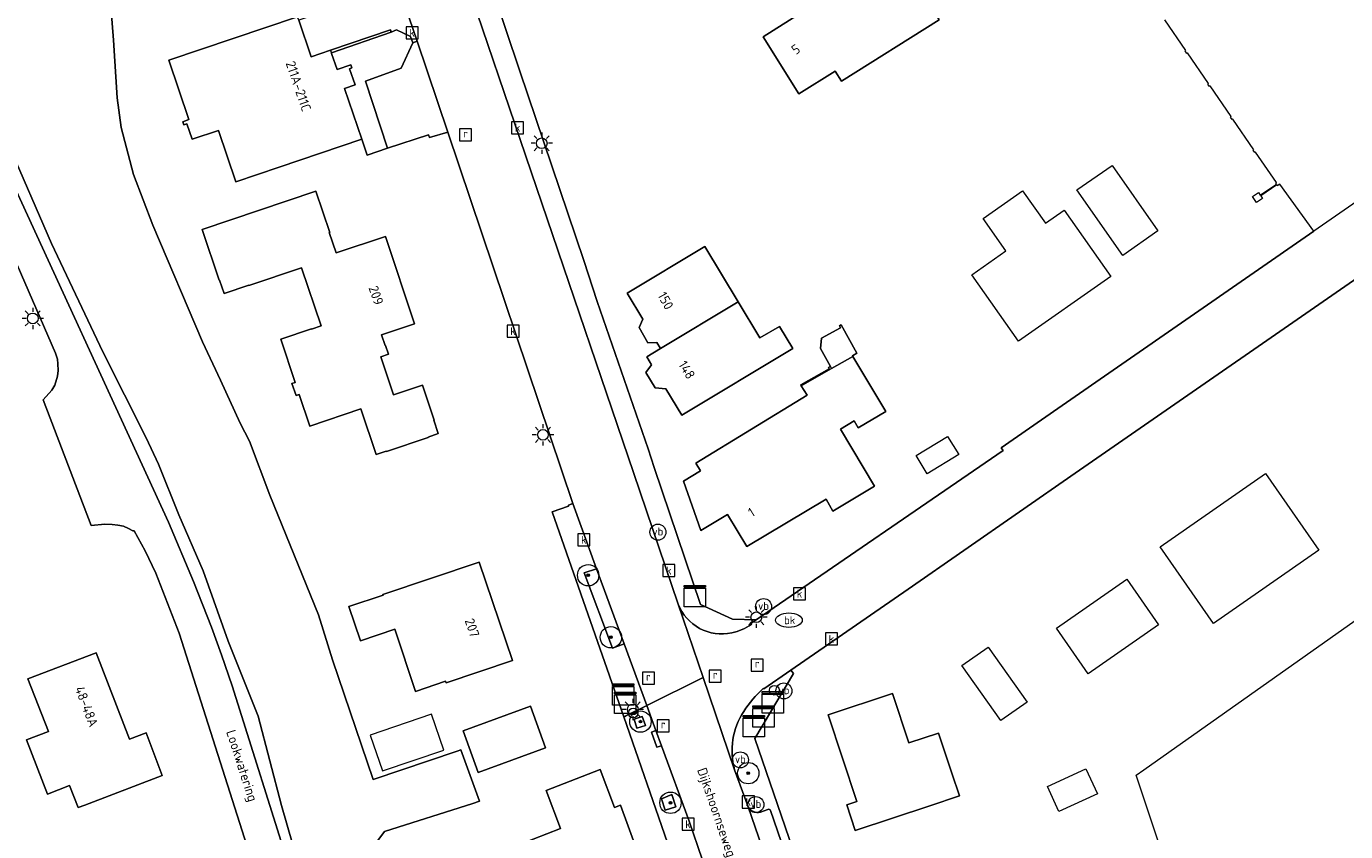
# Model space of a CAD drawing. Header units: metres. Extents: x 80938 to 82288, y 446951 to 448452.
# Tile 39 of 97: x 82037 to 82161, y 447351 to 447426. Entities that reach past the tile are written whole.
import ezdxf
from ezdxf.enums import TextEntityAlignment as Align

# ---------------------------------------------------------------- set-up
doc = ezdxf.new("R2010")
doc.units = ezdxf.units.M
doc.header["$MEASUREMENT"] = 0
doc.layers.get('0').update_dxf_attribs({"color": 253})
for name, color, linetype, lineweight in [('B-WE-GK-BESCHOEIING_DAMWAND-G', 253, 'GK-BESCHOEIING', 18), ('B-WE-GR-BEPLANTING_CULTUUR_HEESTERS-GV', 253, 'Continuous', 18), ('B-WE-GR-BOOM-S', 253, 'Continuous', 25), ('B-WE-GR-GROENVOORZIENING-GV', 253, 'Continuous', 18), ('B-WE-IE-MEUBILAIR_WEGMEUBILAIR-S', 253, 'Continuous', 25), ('B-WE-IE-TERREINAFSCHEIDING_KUNSTMATIG_MUUR-GV', 253, 'Continuous', 18), ('B-WE-KL-DATA-S', 253, 'Continuous', 25), ('B-WE-KL-ET_LS_OV_LICHTMAST-S', 253, 'Continuous', 25), ('B-WE-KL-WATER-S', 253, 'Continuous', 25), ('B-WE-OG-BEBOUWING-GV', 253, 'Continuous', 35), ('B-WE-OG-BEBOUWING-T18', 253, 'Continuous', 18), ('B-WE-OG-BEBOUWING_LUIFEL-GV', 253, 'Continuous', 18), ('B-WE-OG-TERREIN_ERF-GV', 253, 'Continuous', 18), ('B-WE-OG-TOPOGRAFIE-T18', 253, 'Continuous', 18), ('B-WE-OG-WATER-GV', 253, 'Continuous', 18), ('B-WE-OG-WATER_SLOOT-GV', 253, 'Continuous', 18), ('B-WE-RI-GWA_KOLK-S', 253, 'Continuous', 25), ('B-WE-RI-GWA_RIOOLPUT-S', 253, 'Continuous', 25), ('B-WE-VH-VERHARDING_ASFALT-GV', 253, 'Continuous', 18), ('B-WE-VH-VERHARDING_BETONSTRAATSTEEN-GV', 253, 'Continuous', 18), ('B-WE-VH-VERHARDING_OPEN-GV', 253, 'Continuous', 18), ('B-WE-VH-VERHARDING_TEGEL-GV', 253, 'Continuous', 18), ('X-XX-AL-VERWIJZING-S', 253, 'Continuous', 25)]:
    doc.layers.add(name, color=color, linetype=linetype, lineweight=lineweight)
doc.styles.add('NLCS-ISO', font='NLCS-ISO.ttf')
doc.styles.add('NLCS-ISO-ANNOTATIVE-T18', font='NLCS-ISO.ttf', dxfattribs={"height": 1.8})
doc.styles.add('NLCS-ISO-M500-T18', font='NLCS-ISO.ttf', dxfattribs={"height": 0.9})
doc.linetypes.add('GK-BESCHOEIING', pattern='A,30,-5,[1,NLCS.SHX,S=1,R=0,X=0,Y=0],-5', length=40)

# ---------------------------------------------------------------- blocks, each defined once
blk = doc.blocks.new('SKL-DATA_KAST-SO')
at = {"color": 0, "linetype": 'ByBlock', "lineweight": 18}
for points in [[(-2, 2), (2, 2), (2, 1.68), (-2, 1.68)], [(-2, 1.52), (2, 1.52), (2, -2), (-2, -2)]]:
    blk.add_lwpolyline(points, close=True, dxfattribs=at)
blk = doc.blocks.new('SKL-ET_OV_LICHTMAST-SO')
at = {"color": 0, "linetype": 'ByBlock', "lineweight": 18}
for points in [[(-1.25, 0), (-2, 0)], [(-1.41, 1.41), (-0.88, 0.88)], [(0, 2), (0, 1.25)], [(0.88, 0.88), (1.41, 1.41)], [(2, 0), (1.25, 0)], [(-1.41, -1.41), (-0.88, -0.88)], [(0, -1.25), (0, -2)], [(0.88, -0.88), (1.41, -1.41)]]:
    blk.add_lwpolyline(points, dxfattribs=at)
blk.add_circle((0, 0), 1, dxfattribs=at)
blk = doc.blocks.new('SAL-VERWIJZING_SYMBOOL-SO')
at = {"color": 0, "linetype": 'ByBlock', "lineweight": -2}
blk.add_circle((0, 0), 0.9, dxfattribs=at)
at = {"color": 0, "linetype": 'ByBlock', "lineweight": -2, "style": 'NLCS-ISO-ANNOTATIVE-T18'}
blk.add_attdef('SYMBOOL', (2.5, -2.5), '', height=1.8, dxfattribs=at)
blk = doc.blocks.new('SIE-WEG_PAAL_VERKEERSBORD-SO')
at = {"color": 0, "linetype": 'ByBlock', "lineweight": 18}
blk.add_circle((0, 0), 1.5, dxfattribs=at)
at = {"color": 0, "linetype": 'ByBlock', "lineweight": 18, "style": 'NLCS-ISO'}
blk.add_text('vb', height=1.5, dxfattribs=at).set_placement((0, 0.13), align=Align.MIDDLE_CENTER)
blk = doc.blocks.new('SRI-KOLK-SO')
at = {"color": 0, "linetype": 'ByBlock', "lineweight": 18}
blk.add_lwpolyline([(-1.125, -1.125), (1.125, -1.125), (1.125, 1.125), (-1.125, 1.125)], close=True, dxfattribs=at)
at = {"color": 0, "linetype": 'ByBlock', "lineweight": 18, "style": 'NLCS-ISO'}
blk.add_text('k', height=1.5, dxfattribs=at).set_placement((0, 0), align=Align.MIDDLE_CENTER)
blk = doc.blocks.new('SRI-PUT_INSPECTIEPUT_RIOOLPUT-SO')
at = {"color": 0, "linetype": 'ByBlock', "lineweight": 18}
blk.add_lwpolyline([(-1.12, -1.12), (1.12, -1.12), (1.12, 1.12), (-1.12, 1.12)], close=True, dxfattribs=at)
at = {"color": 0, "linetype": 'ByBlock', "lineweight": 18, "style": 'NLCS-ISO'}
blk.add_text('r', height=1.5, dxfattribs=at).set_placement((0, 0.28), align=Align.MIDDLE_CENTER)
blk = doc.blocks.new('SKL-WATER_BRANDKRAAN_BRANDPUT-SO')
at = {"color": 0, "linetype": 'ByBlock', "lineweight": 18}
blk.add_ellipse((0, 0), major_axis=(2.5, 0), ratio=0.54, dxfattribs=at)
at = {"color": 0, "linetype": 'ByBlock', "lineweight": 18, "style": 'NLCS-ISO'}
blk.add_text('bk', height=1.5, dxfattribs=at).set_placement((0.16, 0), align=Align.MIDDLE_CENTER)
blk = doc.blocks.new('SGR-BOOM_01-SO')
at = {"linetype": 'ByBlock', "lineweight": 18}
h = blk.add_hatch(color=0, dxfattribs=at)
h.dxf.hatch_style = 1
edge = h.paths.add_edge_path()
edge.add_arc((0, 0), 0.25, 0, 360)
at = {"color": 0, "linetype": 'ByBlock', "lineweight": 18}
for radius in [2, 0.25]:
    blk.add_circle((0, 0), radius, dxfattribs=at)

msp = doc.modelspace()

# ---------------------------------------------------------------- linework, layer by layer
at = {"layer": 'B-WE-GK-BESCHOEIING_DAMWAND-G', "linetype": 'Continuous', "lineweight": 0}
for points in [[(82077.483, 447358.506), (82069.633, 447355.857), (82065.806, 447367.04), (82064.51, 447371.246)], [(82077.483, 447358.506), (82077.828, 447358.622), (82079.566, 447353.808), (82078.94, 447353.61)]]:
    msp.add_lwpolyline(points, dxfattribs=at)
at = {"layer": 'B-WE-GR-BEPLANTING_CULTUUR_HEESTERS-GV', "linetype": 'Continuous', "lineweight": 0}
msp.add_lwpolyline([(82090.491, 447375.536), (82089.357, 447375.175), (82091.981, 447368.119), (82093.087, 447368.531)], close=True, dxfattribs=at)
at = {"layer": 'B-WE-GR-GROENVOORZIENING-GV', "linetype": 'Continuous', "lineweight": 0}
for points in [[(82094.28, 447360.645), (82095.082, 447360.897), (82094.781, 447361.738), (82094.018, 447361.474)], [(82097.917, 447353.299), (82097.533, 447354.436), (82096.589, 447354.047), (82096.919, 447352.972)]]:
    msp.add_lwpolyline(points, close=True, dxfattribs=at)
at = {"layer": 'B-WE-IE-TERREINAFSCHEIDING_KUNSTMATIG_MUUR-GV', "linetype": 'Continuous', "lineweight": 0}
for points in [[(82071.318, 447425.696), (82071.246, 447425.903), (82065.643, 447424.001), (82065.722, 447423.76)], [(82112.464, 447394.255), (82112.361, 447394.436), (82112.19, 447394.34), (82112.243, 447394.243), (82109.59, 447392.744), (82109.644, 447392.648)]]:
    msp.add_lwpolyline(points, close=True, dxfattribs=at)
at = {"layer": 'B-WE-OG-BEBOUWING-GV', "linetype": 'Continuous', "lineweight": 0}
for points in [[(82121.504, 447441.468), (82117.282, 447448.181), (82103.687, 447439.651), (82107.893, 447432.929), (82110.096, 447434.311), (82112.469, 447430.471), (82108.935, 447428.258), (82109.475, 447427.396), (82106.076, 447425.268), (82109.422, 447419.924), (82112.821, 447422.052), (82113.399, 447421.128), (82122.546, 447426.855), (82120.352, 447430.39), (82120.437, 447430.443), (82120.288, 447430.683), (82120.204, 447430.63), (82118.11, 447434.003), (82115.076, 447432.103), (82112.701, 447435.946)], [(82067.53, 447422.63), (82066.248, 447422.2), (82065.739, 447423.709), (82065.722, 447423.76), (82065.643, 447424.001), (82063.816, 447423.387), (82062.66, 447426.806), (82062.58, 447427.043), (82062.548, 447427.138), (82050.514, 447423.069), (82052.395, 447417.518), (82051.826, 447417.326), (82051.925, 447417.033), (82052.219, 447417.132), (82052.71, 447415.683), (82055.172, 447416.517), (82056.799, 447411.715), (82060.834, 447413.082), (82068.551, 447415.697), (82066.941, 447420.425), (82067.929, 447420.766), (82067.418, 447422.272), (82067.623, 447422.354)], [(82070.761, 447406.599), (82066.165, 447405.054), (82065.525, 447406.959), (82065.563, 447406.972), (82064.269, 447410.821), (82053.638, 447407.249), (82055.234, 447402.5), (82055.272, 447402.513), (82055.689, 447401.271), (82057.992, 447402.045), (82058.005, 447402.007), (82062.934, 447403.663), (82064.758, 447398.236), (82063.862, 447397.935), (82063.849, 447397.973), (82060.977, 447397.008), (82062.341, 447392.95), (82062.033, 447392.847), (82062.41, 447391.724), (82062.718, 447391.827), (82063.709, 447388.88), (82068.472, 447390.48), (82069.902, 447386.225), (82070.85, 447386.543), (82070.866, 447386.496), (82074.772, 447387.808), (82074.756, 447387.855), (82075.704, 447388.174), (82075.284, 447389.425), (82075.331, 447389.441), (82074.235, 447392.701), (82071.524, 447391.79), (82070.329, 447395.345), (82071.059, 447395.59), (82070.779, 447396.424), (82070.741, 447396.411), (82070.406, 447397.407), (82073.501, 447398.447)], [(82100.641, 447405.654), (82093.364, 447401.304), (82094.826, 447398.881), (82094.495, 447398.104), (82095.307, 447396.659), (82096.146, 447396.701), (82096.495, 447396.124), (82103.753, 447400.486)], [(82103.753, 447400.486), (82096.495, 447396.124), (82095.192, 447395.341), (82095.635, 447394.604), (82095.124, 447393.874), (82095.982, 447392.455), (82096.983, 447392.363), (82098.473, 447389.887), (82108.841, 447396.126), (82107.598, 447398.191), (82105.785, 447397.112)], [(82113.38, 447398.342), (82113.205, 447398.246), (82113.301, 447398.071), (82111.521, 447397.095), (82111.443, 447396.114), (82112.361, 447394.436), (82112.464, 447394.255), (82114.46, 447395.392), (82114.434, 447395.435), (82114.832, 447395.699)], [(82113.304, 447388.589), (82114.582, 447389.355), (82114.973, 447388.703), (82117.546, 447390.246), (82114.46, 447395.392), (82112.464, 447394.255), (82109.644, 447392.648), (82110.181, 447391.769), (82099.795, 447385.425), (82100.233, 447384.708), (82098.637, 447383.734), (82100.245, 447379.116), (82102.738, 447380.602), (82104.56, 447377.616), (82111.966, 447382.049), (82112.6, 447380.914), (82116.503, 447383.255)], [(82079.54, 447376.166), (82070.539, 447373.128), (82070.552, 447373.09), (82067.345, 447372.008), (82068.426, 447368.805), (82071.633, 447369.887), (82073.592, 447364.083), (82076.392, 447365.028), (82076.445, 447364.869), (82082.646, 447366.962)], [(82037.352, 447365.252), (82039.276, 447360.324), (82037.212, 447359.562), (82039.194, 447354.487), (82041.243, 447355.287), (82042.05, 447353.219), (82042.657, 447353.452), (82049.883, 447356.232), (82048.395, 447360.216), (82046.856, 447359.616), (82043.725, 447367.68)], [(82123.729, 447356.45), (82122.483, 447360.188), (82119.713, 447359.265), (82118.173, 447363.885), (82112.154, 447361.878), (82114.849, 447353.795), (82113.891, 447353.476), (82114.692, 447351.069), (82121.67, 447353.392), (82124.441, 447354.314)], [(82084.337, 447362.687), (82078.033, 447360.411), (82079.438, 447356.517), (82085.743, 447358.793)], [(82084.869, 447345.738), (82094.31, 447349.174), (82092.746, 447353.453), (82092.185, 447353.238), (82090.829, 447356.777), (82085.799, 447354.82), (82087.132, 447351.275), (82083.3, 447349.784)]]:
    msp.add_lwpolyline(points, close=True, dxfattribs=at)
at = {"layer": 'B-WE-OG-BEBOUWING_LUIFEL-GV', "linetype": 'Continuous', "lineweight": 0}
msp.add_lwpolyline([(82076.233, 447358.587), (82075.073, 447361.958), (82069.334, 447359.986), (82070.497, 447356.643)], close=True, dxfattribs=at)
at = {"layer": 'B-WE-OG-TERREIN_ERF-GV', "linetype": 'Continuous', "lineweight": 0}
for points in [[(82112.701, 447435.946), (82115.076, 447432.103), (82118.11, 447434.003), (82120.204, 447430.63), (82120.288, 447430.683), (82120.437, 447430.443), (82120.352, 447430.39), (82122.546, 447426.855), (82113.399, 447421.128), (82112.821, 447422.052), (82109.422, 447419.924), (82106.076, 447425.268), (82109.475, 447427.396), (82108.935, 447428.258), (82112.469, 447430.471), (82110.096, 447434.311), (82107.893, 447432.929), (82103.687, 447439.651), (82117.282, 447448.181), (82121.504, 447441.468)], [(82138.695, 447413.244), (82142.979, 447407.11), (82139.715, 447404.817), (82135.409, 447410.948)], [(82063.709, 447388.88), (82062.718, 447391.827), (82062.41, 447391.724), (82062.033, 447392.847), (82062.341, 447392.95), (82060.977, 447397.008), (82063.849, 447397.973), (82063.862, 447397.935), (82064.758, 447398.236), (82062.934, 447403.663), (82058.005, 447402.007), (82057.992, 447402.045), (82055.689, 447401.271), (82055.272, 447402.513), (82055.234, 447402.5), (82053.638, 447407.249), (82064.269, 447410.821), (82065.563, 447406.972), (82065.525, 447406.959), (82066.165, 447405.054), (82070.761, 447406.599), (82073.501, 447398.447), (82070.406, 447397.407), (82070.741, 447396.411), (82070.779, 447396.424), (82071.059, 447395.59), (82070.329, 447395.345), (82071.524, 447391.79), (82074.235, 447392.701), (82075.331, 447389.441), (82075.284, 447389.425), (82075.704, 447388.174), (82074.756, 447387.855), (82074.772, 447387.808), (82070.866, 447386.496), (82070.85, 447386.543), (82069.902, 447386.225), (82068.472, 447390.48)], [(82134.233, 447409.07), (82138.59, 447402.846), (82129.945, 447396.8), (82125.588, 447403.024), (82128.763, 447405.244), (82126.634, 447408.287), (82130.332, 447410.874), (82132.461, 447407.831)], [(82103.753, 447400.486), (82105.785, 447397.112), (82107.598, 447398.191), (82108.841, 447396.126), (82098.473, 447389.887), (82096.983, 447392.363), (82095.982, 447392.455), (82095.124, 447393.874), (82095.635, 447394.604), (82095.192, 447395.341), (82096.495, 447396.124), (82096.146, 447396.701), (82095.307, 447396.659), (82094.495, 447398.104), (82094.826, 447398.881), (82093.364, 447401.304), (82100.641, 447405.654)], [(82117.546, 447390.246), (82114.973, 447388.703), (82114.582, 447389.355), (82113.304, 447388.589), (82116.503, 447383.255), (82112.6, 447380.914), (82111.966, 447382.049), (82104.56, 447377.616), (82102.738, 447380.602), (82100.245, 447379.116), (82098.637, 447383.734), (82100.233, 447384.708), (82099.795, 447385.425), (82110.181, 447391.769), (82109.644, 447392.648), (82109.59, 447392.744), (82112.243, 447394.243), (82112.19, 447394.34), (82112.361, 447394.436), (82111.443, 447396.114), (82111.521, 447397.095), (82113.301, 447398.071), (82113.205, 447398.246), (82113.38, 447398.342), (82114.832, 447395.699), (82114.434, 447395.435), (82114.46, 447395.392)], [(82124.361, 447386.208), (82121.415, 447384.423), (82120.379, 447386.133), (82123.325, 447387.918)], [(82148.17, 447370.425), (82143.185, 447377.604), (82153.029, 447384.439), (82158.027, 447377.269)], [(82073.592, 447364.083), (82071.633, 447369.887), (82068.426, 447368.805), (82067.345, 447372.008), (82070.552, 447373.09), (82070.539, 447373.128), (82079.54, 447376.166), (82082.646, 447366.962), (82076.445, 447364.869), (82076.392, 447365.028)], [(82136.46, 447365.721), (82133.499, 447369.996), (82140.065, 447374.564), (82143.027, 447370.289)], [(82039.194, 447354.487), (82037.212, 447359.562), (82039.276, 447360.324), (82037.352, 447365.252), (82043.725, 447367.68), (82046.856, 447359.616), (82048.395, 447360.216), (82049.883, 447356.232), (82042.657, 447353.452), (82042.05, 447353.219), (82041.243, 447355.287)], [(82124.665, 447366.487), (82127.113, 447368.221), (82130.75, 447363.084), (82128.301, 447361.351)], [(82123.729, 447356.45), (82124.441, 447354.314), (82121.67, 447353.392), (82114.692, 447351.069), (82113.891, 447353.476), (82114.849, 447353.795), (82112.154, 447361.878), (82118.173, 447363.885), (82119.713, 447359.265), (82122.483, 447360.188)], [(82079.438, 447356.517), (82078.033, 447360.411), (82084.337, 447362.687), (82085.743, 447358.793)], [(82133.735, 447352.843), (82132.656, 447355.194), (82136.256, 447356.849), (82137.33, 447354.515)]]:
    msp.add_lwpolyline(points, close=True, dxfattribs=at)
for points in [[(82078.078, 447437.76), (82083.325, 447422.056), (82089.326, 447404.356), (82090.561, 447400.53), (82095.316, 447386.754), (82095.884, 447385), (82100.22, 447372.21), (82103.215, 447370.833), (82105.441, 447370.769), (82128.507, 447386.603), (82128.326, 447386.846), (82133.623, 447390.523), (82157.552, 447407.097), (82154.387, 447411.494), (82154.141, 447411.333), (82154.098, 447411.413), (82152.596, 447410.39), (82152.768, 447410.144), (82152.196, 447409.758), (82151.815, 447410.321), (82152.375, 447410.708), (82152.545, 447410.464), (82154.055, 447411.492), (82154.002, 447411.588), (82154.078, 447411.637), (82152.102, 447414.475), (82152.035, 447414.431), (82151.882, 447414.663), (82151.949, 447414.707), (82149.981, 447417.569), (82149.914, 447417.525), (82149.758, 447417.763), (82149.825, 447417.807), (82147.881, 447420.666), (82147.816, 447420.619), (82147.654, 447420.847), (82147.719, 447420.894), (82145.759, 447423.758), (82145.693, 447423.713), (82145.535, 447423.943), (82145.601, 447423.988), (82143.637, 447426.844)], [(82045.07, 447428.52), (82045.34, 447424.93), (82045.7, 447419.54), (82046.08, 447416.79), (82047.232, 447412.381), (82049.032, 447407.651), (82053.662, 447396.752), (82055.35, 447393.17), (82057.2, 447389.14), (82058.054, 447387.465), (82059.959, 447382.411), (82064.51, 447371.246), (82065.806, 447367.04), (82069.633, 447355.857), (82077.483, 447358.506), (82077.828, 447358.622), (82079.566, 447353.808), (82078.94, 447353.61), (82070.68, 447350.99), (82069.68, 447349.65)], [(82097.15, 447349.92), (82093.044, 447361.698), (82086.365, 447380.86), (82087.895, 447381.392), (82087.895, 447381.501), (82088.291, 447381.639), (82076.588, 447416.353), (82074.886, 447415.862), (82074.796, 447416.112), (82070.963, 447414.84), (82069.058, 447414.208), (82068.551, 447415.697), (82060.834, 447413.082), (82056.799, 447411.715), (82055.172, 447416.517), (82052.71, 447415.683), (82052.219, 447417.132), (82051.925, 447417.033), (82051.826, 447417.326), (82052.395, 447417.518), (82050.514, 447423.069), (82062.548, 447427.138)], [(82058.73, 447346.83), (82051.48, 447369.51), (82049.31, 447375.14), (82048.32, 447377.21), (82047.27, 447379.09), (82047.15, 447379.09), (82046.75, 447379.32), (82046.29, 447379.51), (82045.76, 447379.62), (82045.22, 447379.69), (82044.53, 447379.71), (82043.27, 447379.6), (82038.78, 447391.33), (82039.59, 447392.22), (82039.85, 447392.7), (82040.11, 447393.55), (82040.18, 447394.07), (82040.16, 447394.7), (82040.12, 447395.14), (82039.92, 447395.7), (82028.73, 447421.39)], [(82165.723, 447405.563), (82135.263, 447384.472), (82119.635, 447373.646), (82108.682, 447366.077), (82108.928, 447365.75), (82105.298, 447359.693), (82110.244, 447345.262), (82110.557, 447345.37), (82114.529, 447334.782), (82117.315, 447327.369), (82124.305, 447308.482), (82129.044, 447295.567), (82135.488, 447278.032), (82135.557, 447278.039), (82164.447, 447285.703)], [(82164.52, 447286.013), (82157.889, 447305.864), (82157.758, 447305.885), (82147.602, 447336.314), (82140.945, 447356.259), (82141.655, 447356.742), (82193.911, 447393.659)], [(82083.3, 447349.784), (82087.132, 447351.275), (82085.799, 447354.82), (82090.829, 447356.777), (82092.185, 447353.238), (82092.746, 447353.453), (82094.31, 447349.174)]]:
    msp.add_lwpolyline(points, dxfattribs=at)
at = {"layer": 'B-WE-OG-WATER-GV', "linetype": 'Continuous', "lineweight": 0}
for points in [[(82069.68, 447349.65), (82070.68, 447350.99), (82078.94, 447353.61), (82079.566, 447353.808), (82077.828, 447358.622), (82077.483, 447358.506), (82069.633, 447355.857), (82065.806, 447367.04), (82064.51, 447371.246), (82059.959, 447382.411), (82058.054, 447387.465), (82057.2, 447389.14), (82055.35, 447393.17), (82053.662, 447396.752), (82049.032, 447407.651), (82047.232, 447412.381), (82046.08, 447416.79), (82045.7, 447419.54), (82045.34, 447424.93), (82045.07, 447428.52)], [(82035.48, 447415.36), (82039.551, 447405.928), (82044.35, 447395.81), (82048.395, 447387.767), (82049.55, 447385.32), (82051.461, 447380.595), (82053.738, 447375.354), (82056.078, 447368.772), (82058.86, 447361.78), (82061.05, 447353.43), (82063.77, 447344.02), (82066.68, 447336.46), (82069.8, 447327.64), (82071.93, 447321.4), (82072.05, 447319.83), (82075.894, 447308.77), (82076.5, 447308.94), (82077.62, 447306.56), (82080.81, 447297.8), (82083.1, 447291.09), (82083.05, 447290.98), (82087.472, 447276.375), (82089.201, 447270.996)]]:
    msp.add_lwpolyline(points, dxfattribs=at)
at = {"layer": 'B-WE-OG-WATER_SLOOT-GV', "linetype": 'Continuous', "lineweight": 0}
for points in [[(82034.28, 447415.1), (82050.48, 447379.91), (82052.83, 447374.35), (82054.51, 447370.08), (82055.44, 447367.51), (82056.44, 447364.61), (82061.88, 447347.27)], [(82063.77, 447344.02), (82061.05, 447353.43), (82058.86, 447361.78), (82056.078, 447368.772), (82053.738, 447375.354), (82051.461, 447380.595), (82049.55, 447385.32), (82048.395, 447387.767), (82044.35, 447395.81), (82039.551, 447405.928), (82035.48, 447415.36)]]:
    msp.add_lwpolyline(points, dxfattribs=at)
at = {"layer": 'B-WE-VH-VERHARDING_ASFALT-GV', "linetype": 'Continuous', "lineweight": 0}
for points in [[(82062.134, 447459.353), (82062.615, 447457.835), (82063.91, 447454.031), (82069.032, 447438.853), (82071.499, 447431.421), (82073.735, 447424.858), (82076.588, 447416.353), (82088.291, 447381.639), (82090.491, 447375.536), (82093.087, 447368.531), (82095.196, 447362.764), (82100.472, 447365.38), (82098.134, 447372.249), (82093.957, 447384.529), (82076.831, 447434.913)], [(82028.73, 447421.39), (82039.92, 447395.7), (82040.12, 447395.14), (82040.16, 447394.7), (82040.18, 447394.07), (82040.11, 447393.55), (82039.85, 447392.7), (82039.59, 447392.22), (82038.78, 447391.33), (82043.27, 447379.6), (82044.53, 447379.71), (82045.22, 447379.69), (82045.76, 447379.62), (82046.29, 447379.51), (82046.75, 447379.32), (82047.15, 447379.09), (82047.27, 447379.09), (82048.32, 447377.21), (82049.31, 447375.14), (82051.48, 447369.51), (82058.73, 447346.83)], [(82086.359, 447260.108), (82090.618, 447261.308), (82089.982, 447263.257), (82086.517, 447276.108), (82086.336, 447276.782), (82086.06, 447277.554), (82084.5, 447281.93), (82082.05, 447289.39), (82071.11, 447319.58), (82069.22, 447324.56), (82066.67, 447331.55), (82061.88, 447347.27), (82056.44, 447364.61), (82055.44, 447367.51), (82054.51, 447370.08), (82052.83, 447374.35), (82050.48, 447379.91), (82034.28, 447415.1)], [(82111.524, 447333.376), (82104.686, 447353.294), (82103.41, 447356.752), (82100.472, 447365.38), (82095.196, 447362.764), (82095.796, 447361.121), (82096.054, 447360.416), (82096.57, 447359.006), (82099.152, 447351.944), (82104.983, 447334.9)]]:
    msp.add_lwpolyline(points, dxfattribs=at)
at = {"layer": 'B-WE-VH-VERHARDING_BETONSTRAATSTEEN-GV', "linetype": 'Continuous', "lineweight": 0}
for points in [[(82179.65, 447415.224), (82194.322, 447425.411), (82213.136, 447438.474), (82228.114, 447448.873), (82228.196, 447448.929), (82227.697, 447449.705), (82236.104, 447455.566), (82237.087, 447456.25), (82244.803, 447461.657), (82242.826, 447464.564), (82234.896, 447459.167), (82233.864, 447458.464), (82225.664, 447452.772), (82224.906, 447453.804), (82190.899, 447430.219), (82157.552, 447407.097), (82133.623, 447390.523), (82128.326, 447386.846), (82128.507, 447386.603), (82105.441, 447370.769), (82104.954, 447370.473), (82104.993, 447370.353)], [(82106.086, 447364.363), (82106.157, 447364.318), (82108.682, 447366.077), (82119.635, 447373.646), (82135.263, 447384.472), (82165.723, 447405.563), (82179.65, 447415.224)], [(82098.134, 447372.249), (82100.472, 447365.38), (82103.41, 447356.752)], [(82117.315, 447327.369), (82114.529, 447334.782), (82110.557, 447345.37), (82110.244, 447345.262), (82105.298, 447359.693), (82108.928, 447365.75), (82108.682, 447366.077), (82106.157, 447364.318), (82106.086, 447364.363)], [(82103.41, 447356.752), (82104.686, 447353.294)], [(82104.686, 447353.294), (82111.524, 447333.376)], [(82105.823, 447352.809), (82106.51, 447353.059)], [(82106.51, 447353.059), (82105.823, 447352.809)], [(82106.77, 447352.94), (82113.088, 447334.556)], [(82113.088, 447334.556), (82106.77, 447352.94)]]:
    msp.add_lwpolyline(points, dxfattribs=at)
msp.add_lwpolyline([(82073.735, 447424.858), (82073.318, 447424.705), (82072.242, 447422.316), (82068.918, 447421.128), (82070.963, 447414.84), (82074.796, 447416.112), (82074.886, 447415.862), (82076.588, 447416.353)], close=True, dxfattribs=at)
for points in [[(82103.147, 447369.551, -0.3712176), (82098.134, 447372.249)], [(82104.993, 447370.353, -0.1019057), (82103.147, 447369.551)], [(82104.274, 447362.217, -0.0581055), (82106.086, 447364.363)], [(82106.086, 447364.363, 0.0581055), (82104.274, 447362.217)], [(82103.41, 447356.752, -0.215084), (82104.274, 447362.217)], [(82104.274, 447362.217, 0.215084), (82103.41, 447356.752)], [(82104.686, 447353.294, 0.3573255), (82105.823, 447352.809)], [(82105.823, 447352.809, -0.3573255), (82104.686, 447353.294)], [(82106.51, 447353.059, -0.3464153), (82106.77, 447352.94)], [(82106.77, 447352.94, 0.3464153), (82106.51, 447353.059)]]:
    msp.add_lwpolyline(points, format="xyb", dxfattribs=at)
at = {"layer": 'B-WE-VH-VERHARDING_OPEN-GV', "linetype": 'Continuous', "lineweight": 0}
msp.add_lwpolyline([(82071.499, 447431.421), (82070.487, 447429.746), (82069.986, 447429.58), (82069.996, 447429.548), (82070.064, 447429.33), (82062.66, 447426.806), (82063.816, 447423.387), (82065.643, 447424.001), (82071.246, 447425.903), (82071.318, 447425.696), (82071.819, 447425.899), (82073.124, 447425.279), (82073.318, 447424.705), (82073.735, 447424.858)], close=True, dxfattribs=at)
at = {"layer": 'B-WE-VH-VERHARDING_TEGEL-GV', "linetype": 'Continuous', "lineweight": 0}
for points in [[(82073.416, 447455.306), (82072.995, 447457.717), (82072.517, 447461.438), (82070.461, 447461.406), (82070.608, 447460.407), (82070.887, 447458.202), (82071.373, 447455.229), (82072.017, 447452.281), (82075.021, 447440.634), (82076.831, 447434.913), (82093.957, 447384.529), (82098.134, 447372.249)], [(82104.993, 447370.353), (82104.954, 447370.473), (82105.441, 447370.769), (82103.215, 447370.833), (82100.22, 447372.21), (82095.884, 447385), (82095.316, 447386.754), (82090.561, 447400.53), (82089.326, 447404.356), (82083.325, 447422.056), (82078.078, 447437.76), (82076.869, 447441.547), (82076.522, 447442.845), (82076.401, 447443.307), (82074.801, 447449.431), (82073.416, 447455.306)], [(82104.983, 447334.9), (82099.152, 447351.944), (82096.57, 447359.006), (82096.14, 447358.871), (82095.631, 447360.262), (82096.054, 447360.416), (82095.796, 447361.121), (82095.196, 447362.764), (82093.044, 447361.698), (82097.15, 447349.92)]]:
    msp.add_lwpolyline(points, dxfattribs=at)
for points in [[(82073.318, 447424.705), (82073.124, 447425.279), (82071.819, 447425.899), (82071.318, 447425.696), (82065.722, 447423.76), (82065.739, 447423.709), (82066.248, 447422.2), (82067.53, 447422.63), (82067.623, 447422.354), (82067.418, 447422.272), (82067.929, 447420.766), (82066.941, 447420.425), (82068.551, 447415.697), (82069.058, 447414.208), (82070.963, 447414.84), (82068.918, 447421.128), (82072.242, 447422.316)], [(82088.291, 447381.639), (82087.895, 447381.501), (82087.895, 447381.392), (82086.365, 447380.86), (82093.044, 447361.698), (82095.196, 447362.764), (82093.087, 447368.531), (82091.981, 447368.119), (82089.357, 447375.175), (82090.491, 447375.536)], [(82094.28, 447360.645), (82094.018, 447361.474), (82094.781, 447361.738), (82095.082, 447360.897)], [(82096.054, 447360.416), (82095.631, 447360.262), (82096.14, 447358.871), (82096.57, 447359.006)], [(82096.919, 447352.972), (82096.589, 447354.047), (82097.533, 447354.436), (82097.917, 447353.299)]]:
    msp.add_lwpolyline(points, close=True, dxfattribs=at)
for points in [[(82098.134, 447372.249, 0.3712176), (82103.147, 447369.551)], [(82103.147, 447369.551, 0.1019057), (82104.993, 447370.353)]]:
    msp.add_lwpolyline(points, format="xyb", dxfattribs=at)

# ---------------------------------------------------------------- block references
at = {"layer": 'B-WE-GR-BOOM-S', "linetype": 'Continuous', "lineweight": 0, "xscale": 0.5, "yscale": 0.5, "zscale": 0.5}
for p in [(82089.723, 447374.941), (82091.844, 447369.143), (82094.612, 447361.257), (82104.691, 447356.44), (82097.419, 447353.669)]:
    msp.add_blockref('SGR-BOOM_01-SO', p, dxfattribs=at)
at = {"layer": 'B-WE-IE-MEUBILAIR_WEGMEUBILAIR-S', "linetype": 'Continuous', "lineweight": 0, "xscale": 0.5, "yscale": 0.5, "zscale": 0.5}
for p in [(82096.238, 447378.966), (82106.117, 447372.005), (82108.023, 447364.129), (82103.95, 447357.681), (82105.394, 447353.499)]:
    msp.add_blockref('SIE-WEG_PAAL_VERKEERSBORD-SO', p, dxfattribs=at)
at = {"layer": 'B-WE-KL-DATA-S', "linetype": 'Continuous', "lineweight": 0, "xscale": 0.5, "yscale": 0.5, "zscale": 0.5}
for p in [(82099.69, 447372.982), (82092.996, 447363.789), (82093.178, 447363.016), (82106.991, 447363.058), (82106.123, 447361.731), (82105.209, 447360.827)]:
    msp.add_blockref('SKL-DATA_KAST-SO', p, dxfattribs=at)
at = {"layer": 'B-WE-KL-ET_LS_OV_LICHTMAST-S', "linetype": 'Continuous', "lineweight": 0, "xscale": 0.5, "yscale": 0.5, "zscale": 0.5}
for p in [(82085.378, 447415.308), (82037.8, 447398.941), (82085.498, 447388.062), (82105.442, 447371.008), (82093.89, 447362.396)]:
    msp.add_blockref('SKL-ET_OV_LICHTMAST-SO', p, dxfattribs=at)
at = {"layer": 'B-WE-KL-WATER-S', "linetype": 'Continuous', "lineweight": 0, "xscale": 0.5, "yscale": 0.5, "zscale": 0.5}
msp.add_blockref('SKL-WATER_BRANDKRAAN_BRANDPUT-SO', (82108.488, 447370.738), dxfattribs=at)
at = {"layer": 'B-WE-RI-GWA_KOLK-S', "linetype": 'Continuous', "lineweight": 0, "xscale": 0.5, "yscale": 0.5, "zscale": 0.5}
for p in [(82073.268, 447425.627), (82083.126, 447416.762), (82082.704, 447397.749), (82089.316, 447378.249), (82097.265, 447375.369), (82109.479, 447373.21), (82112.461, 447368.989), (82104.694, 447353.746), (82099.058, 447351.664)]:
    msp.add_blockref('SRI-KOLK-SO', p, dxfattribs=at)
at = {"layer": 'B-WE-RI-GWA_RIOOLPUT-S', "linetype": 'Continuous', "lineweight": 0, "xscale": 0.5, "yscale": 0.5, "zscale": 0.5}
for p in [(82078.263, 447416.085), (82105.526, 447366.543), (82095.352, 447365.321), (82101.588, 447365.506), (82096.735, 447360.861)]:
    msp.add_blockref('SRI-PUT_INSPECTIEPUT_RIOOLPUT-SO', p, dxfattribs=at)
at = {"layer": 'X-XX-AL-VERWIJZING-S', "linetype": 'Continuous', "lineweight": 0, "xscale": 0.5, "yscale": 0.5, "zscale": 0.5}
for p in [(82107.122, 447364.194), (82093.925, 447362.067)]:
    msp.add_blockref('SAL-VERWIJZING_SYMBOOL-SO', p, dxfattribs=at)

# ---------------------------------------------------------------- texts
at = {"layer": 'B-WE-OG-BEBOUWING-T18', "linetype": 'Continuous', "lineweight": 0, "style": 'NLCS-ISO-M500-T18'}
for s, rotation, p in [('5', 34.8, (82109.129, 447424.092)), ('211A-211C', 288.8, (82062.641, 447420.645)), ('209', 289, (82069.897, 447401.099)), ('150', 298.5, (82096.96, 447400.596)), ('148', 301.8, (82098.945, 447394.13)), ('1', 31.5, (82104.976, 447380.818)), ('207', 288.7, (82078.872, 447370.025)), ('48-48A', 290.7, (82042.838, 447362.668))]:
    msp.add_text(s, height=0.9, rotation=rotation, dxfattribs=at).set_placement(p, align=Align.MIDDLE)
at = {"layer": 'B-WE-OG-TOPOGRAFIE-T18', "linetype": 'Continuous', "lineweight": 0, "style": 'NLCS-ISO-M500-T18'}
for s, rotation, p in [('Lookwatering', 287.8, (82057.232, 447357.099)), ('Dijkshoornseweg', 289, (82101.616, 447352.731))]:
    msp.add_text(s, height=0.9, rotation=rotation, dxfattribs=at).set_placement(p, align=Align.MIDDLE)

doc.saveas('drawing.dxf')
